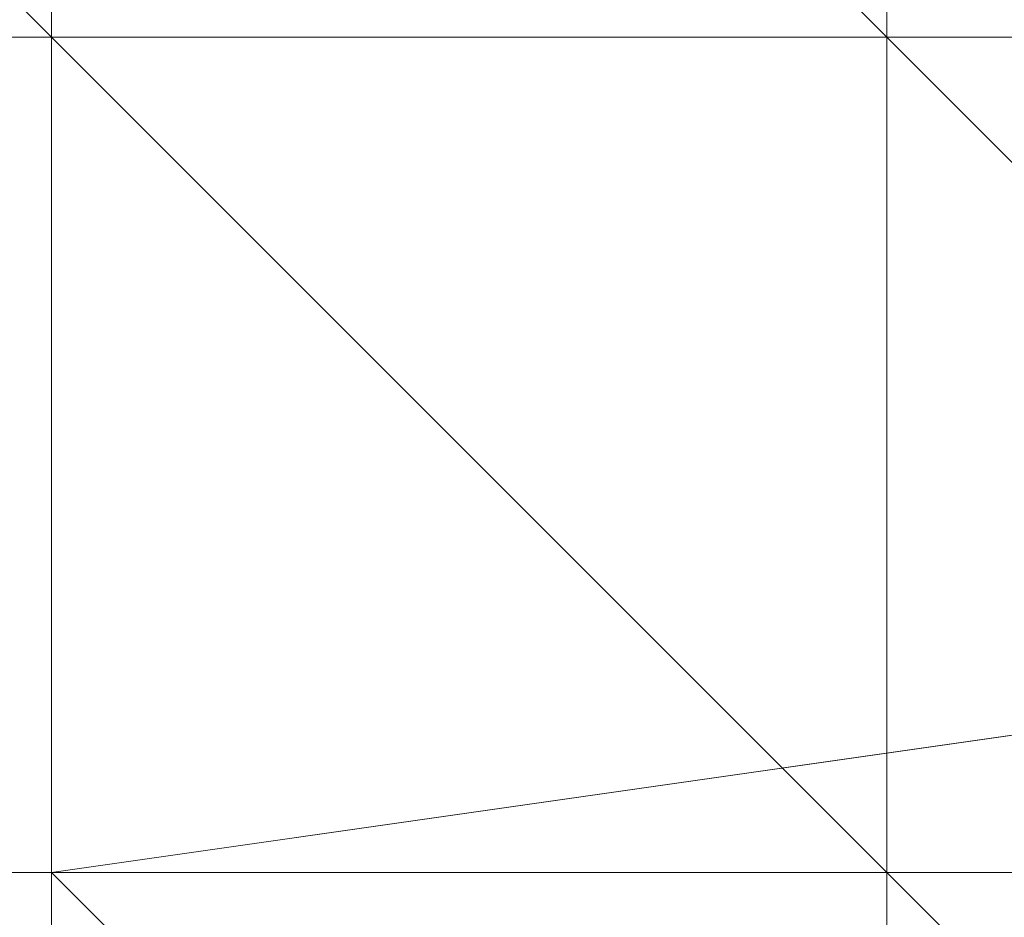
# Model space of a CAD drawing. Header units: inches. Extents: x -79624 to 52587, y -27526 to 10116.
# Tile 21 of 256: x 9780 to 9790, y -15418 to -15409. Entities that reach past the tile are written whole.
import ezdxf

# ---------------------------------------------------------------- set-up
doc = ezdxf.new("R2010")
doc.units = ezdxf.units.IN
doc.header["$MEASUREMENT"] = 0
doc.layers.add('- მექანიკური ნაწილი', color=7, linetype='Continuous', lineweight=18)
doc.layers.add('Dimensioning - General', color=7, linetype='Continuous')
doc.styles.add('GENERATED_STYLE_1', font='txt')
doc.dimstyles.new('GENERATED_STYLE__1', dxfattribs={"dimtxt": 100, "dimasz": 76, "dimexe": 0.18, "dimexo": 0.0625, "dimgap": 0, "dimtad": 0, "dimdec": 0, "dimlfac": 0.1, "dimzin": 0, "dimdsep": 46, "dimtxsty": 'GENERATED_STYLE_1', "dimblk": 'ARROWHEAD_5', "dimblk1": 'ARROWHEAD_5', "dimblk2": 'ARROWHEAD_5', "dimcen": 0.09, "dimse1": 1, "dimse2": 1, "dimclrd": 7, "dimclre": 7, "dimclrt": 7, "dimadec": 0, "dimazin": 0, "dimtfac": 1, "dimtdec": 4, "dimtmove": 0, "dimatfit": 3, "dimfxl": 1, "dimtolj": 1, "dimtzin": 0, "dimarcsym": 0})
doc.dimstyles.new('GENERATED_STYLE__2', dxfattribs={"dimtxt": 100, "dimasz": 76, "dimexe": 0.18, "dimexo": 0.0625, "dimgap": 0, "dimtad": 0, "dimtih": 1, "dimtoh": 1, "dimdec": 0, "dimlfac": 0.1, "dimzin": 0, "dimdsep": 46, "dimtxsty": 'GENERATED_STYLE_1', "dimblk": 'ARROWHEAD_5', "dimblk1": 'ARROWHEAD_5', "dimblk2": 'ARROWHEAD_5', "dimcen": 0.09, "dimse1": 1, "dimse2": 1, "dimclrd": 7, "dimclre": 7, "dimclrt": 7, "dimadec": 0, "dimazin": 0, "dimtfac": 1, "dimtdec": 4, "dimtmove": 0, "dimatfit": 3, "dimfxl": 1, "dimtolj": 1, "dimtzin": 0, "dimarcsym": 0})

# ---------------------------------------------------------------- blocks, each defined once
blk = doc.blocks.new('ARROWHEAD_5')
at = {"linetype": 'Continuous', "lineweight": 0}
blk.add_hatch(color=0, dxfattribs=at).paths.add_polyline_path([(-1, 0.2679), (0, 0), (-1, -0.2679)])
at = {"color": 0, "linetype": 'Continuous', "lineweight": 0}
blk.add_line((0, 0), (-1, 0), dxfattribs=at)
blk = doc.blocks.new('*D249')
at = {"layer": 'Defpoints', "color": 0, "linetype": 'Continuous', "transparency": 16777216}
for p in [(358.556, 209.203), (25258.556, 209.203), (1258.556, -26125.722)]:
    blk.add_point(p, dxfattribs=at)
at = {"layer": 'Dimensioning - General', "color": 7, "linetype": 'Continuous', "lineweight": -2, "transparency": 16777216}
for p, q in [((358.556, 133.203), (358.556, -12795.724)), ((358.556, -26049.722), (358.556, -13148.104))]:
    blk.add_line(p, q, dxfattribs=at)
at = {"layer": 'Dimensioning - General', "color": 7, "linetype": 'Continuous', "lineweight": -2, "transparency": 16777216, "xscale": 76.00000000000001, "yscale": 76.00000000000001, "zscale": 76.00000000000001}
for p, rotation in [((358.556, 209.203), 90), ((358.556, -26125.722), 270)]:
    blk.add_blockref('ARROWHEAD_5', p, dxfattribs=dict(at, rotation=rotation))
at = {"layer": 'Dimensioning - General', "color": 7, "linetype": 'Continuous', "lineweight": 13, "transparency": 16777216, "insert": (358.556, -12971.914), "char_height": 100, "attachment_point": 5, "rotation": 90, "style": 'GENERATED_STYLE_1'}
blk.add_mtext('\\A1;2633', dxfattribs=at)
blk = doc.blocks.new('*D264')
at = {"layer": 'Defpoints', "color": 0, "linetype": 'Continuous', "transparency": 16777216}
for p in [(7428.968, -14429.123), (51186.628, -26125.722), (51186.628, -26425.722)]:
    blk.add_point(p, dxfattribs=at)
at = {"layer": 'Dimensioning - General', "color": 7, "linetype": 'Continuous', "lineweight": -2, "transparency": 16777216}
for p, q in [((7504.968, -26425.722), (29120.843, -26425.722)), ((51110.628, -26425.722), (29468.462, -26425.722))]:
    blk.add_line(p, q, dxfattribs=at)
at = {"layer": 'Dimensioning - General', "color": 7, "linetype": 'Continuous', "lineweight": -2, "transparency": 16777216, "xscale": 76.00000000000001, "yscale": 76.00000000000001, "zscale": 76.00000000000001, "rotation": 180}
blk.add_blockref('ARROWHEAD_5', (7428.968, -26425.722), dxfattribs=at)
at = {"layer": 'Dimensioning - General', "color": 7, "linetype": 'Continuous', "lineweight": -2, "transparency": 16777216, "xscale": 76.00000000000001, "yscale": 76.00000000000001, "zscale": 76.00000000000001}
blk.add_blockref('ARROWHEAD_5', (51186.628, -26425.722), dxfattribs=at)
at = {"layer": 'Dimensioning - General', "color": 7, "linetype": 'Continuous', "lineweight": 13, "transparency": 16777216, "insert": (29294.653, -26425.722), "char_height": 100, "attachment_point": 5, "style": 'GENERATED_STYLE_1'}
blk.add_mtext('\\A1;4376', dxfattribs=at)
blk = doc.blocks.new('*D276')
at = {"layer": 'Defpoints', "color": 0, "linetype": 'Continuous', "transparency": 16777216}
for p in [(7428.968, -14429.123), (51786.628, -14429.123), (4328.728, -18360.584)]:
    blk.add_point(p, dxfattribs=at)
at = {"layer": 'Dimensioning - General', "color": 7, "linetype": 'Continuous', "lineweight": -2, "transparency": 16777216}
for p, q in [((51786.628, -14505.123), (51786.628, -16274.383)), ((51786.628, -18284.584), (51786.628, -16531.526))]:
    blk.add_line(p, q, dxfattribs=at)
at = {"layer": 'Dimensioning - General', "color": 7, "linetype": 'Continuous', "lineweight": -2, "transparency": 16777216, "xscale": 76.00000000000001, "yscale": 76.00000000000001, "zscale": 76.00000000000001}
for p, rotation in [((51786.628, -14429.123), 90), ((51786.628, -18360.584), 270)]:
    blk.add_blockref('ARROWHEAD_5', p, dxfattribs=dict(at, rotation=rotation))
at = {"layer": 'Dimensioning - General', "color": 7, "linetype": 'Continuous', "lineweight": 13, "transparency": 16777216, "insert": (51786.628, -16402.954), "char_height": 100, "attachment_point": 5, "rotation": 90, "style": 'GENERATED_STYLE_1'}
blk.add_mtext('\\A1;393', dxfattribs=at)

msp = doc.modelspace()

# ---------------------------------------------------------------- linework, layer by layer
at = {"layer": '- მექანიკური ნაწილი', "color": 7, "lineweight": 0}
for points in [[(9842.73853, -15408.92462), (9842.73853, -14977.78728), (9779.86434, -14968.80526), (9779.86434, -15417.90665)], [(9636.15189, -15408.92462), (9636.15189, -15399.94259), (9779.86434, -15399.94259), (9779.86434, -15408.92462)]]:
    msp.add_lwpolyline(points, close=True, dxfattribs=at)
for points in [[(9779.86434, -14968.80526), (9779.86434, -15417.90665)], [(9636.15189, -15274.1942), (9636.15189, -15319.10434), (9600.22378, -15319.10434), (9600.22378, -15355.03245), (9600.22378, -15381.97854), (9636.15189, -15381.97854), (9600.22378, -15381.97854), (9600.22378, -15399.94259), (9636.15189, -15399.94259), (9636.15189, -15381.97854), (9779.86434, -15381.97854), (9779.86434, -15399.94259), (9636.15189, -15399.94259), (9779.86434, -15399.94259), (9779.86434, -15408.92462), (9779.86434, -15417.90665), (9779.86434, -15408.92462), (9779.86434, -15399.94259), (9779.86434, -15408.92462), (9779.86434, -15417.90665), (9779.86434, -15408.92462), (9779.86434, -15399.94259), (9779.86434, -15408.92462), (10282.8579, -15408.92462)], [(9788.84636, -15274.1942), (9788.84636, -15310.12231), (9788.84636, -15346.05043), (9788.84636, -15408.92462), (9788.84636, -15346.05043), (9779.86434, -15346.05043), (9779.86434, -15408.92462), (9636.15189, -15408.92462)], [(9779.86434, -15274.1942), (9779.86434, -15310.12231), (9779.86434, -15346.05043), (9779.86434, -15408.92462), (9779.86434, -15417.90665), (10282.8579, -15417.90665)], [(9779.86434, -15453.83476), (9779.86434, -15435.8707), (9779.86434, -15417.90665), (9779.86434, -15381.97854), (9779.86434, -15355.03245), (9779.86434, -15381.97854), (9636.15189, -15381.97854)], [(9636.15189, -15355.03245), (9779.86434, -15355.03245), (9779.86434, -15381.97854), (9779.86434, -15399.94259), (9779.86434, -15408.92462), (9779.86434, -15399.94259), (9779.86434, -15381.97854), (9779.86434, -15355.03245), (10282.8579, -15355.03245)], [(9779.86434, -15355.03245), (9779.86434, -15381.97854), (9779.86434, -15408.92462), (9779.86434, -15435.8707), (9779.86434, -15453.83476), (9779.86434, -15435.8707), (9779.86434, -15408.92462), (9779.86434, -15381.97854), (9779.86434, -15355.03245), (9779.86434, -15381.97854), (9779.86434, -15417.90665), (9779.86434, -15435.8707), (9779.86434, -15453.83476)], [(9779.86434, -15453.83476), (9779.86434, -15435.8707), (9779.86434, -15417.90665), (9779.86434, -15381.97854), (9779.86434, -15355.03245), (9779.86434, -15381.97854), (9779.86434, -15417.90665), (9779.86434, -15435.8707), (9779.86434, -15453.83476)], [(9779.86434, -15381.97854), (9779.86434, -15417.90665), (9779.86434, -15381.97854)], [(9779.86434, -15417.90665), (9779.86434, -15381.97854), (9779.86434, -15417.90665)], [(10282.8579, -15408.92462), (9779.86434, -15408.92462), (9779.86434, -15417.90665), (9636.15189, -15417.90665), (9636.15189, -15408.92462), (9779.86434, -15408.92462), (9779.86434, -15399.94259), (10282.8579, -15399.94259)], [(10282.8579, -15417.90665), (9779.86434, -15417.90665), (9779.86434, -15408.92462), (9779.86434, -15399.94259), (10282.8579, -15399.94259)], [(10282.8579, -15408.92462), (9779.86434, -15408.92462), (9779.86434, -15417.90665), (9788.84636, -15417.90665), (9788.84636, -15408.92462), (9779.86434, -15408.92462), (9779.86434, -15417.90665), (9636.15189, -15417.90665), (9636.15189, -15408.92462), (9779.86434, -15408.92462), (9788.84636, -15408.92462), (9788.84636, -15417.90665)], [(10282.8579, -15408.92462), (9779.86434, -15408.92462), (9779.86434, -15417.90665), (9779.86434, -15408.92462), (9779.86434, -15417.90665)], [(9842.73853, -15408.92462), (9779.86434, -15417.90665), (9842.73853, -15408.92462)], [(9779.86434, -15417.90665), (9842.73853, -15408.92462)], [(9779.86434, -15417.90665), (9779.86434, -15417.90665)], [(9779.86434, -15417.90665), (9779.86434, -15435.8707), (9779.86434, -15417.90665)], [(9779.86434, -15435.8707), (9779.86434, -15417.90665), (9779.86434, -15435.8707)], [(9779.86434, -15417.90665), (9779.86434, -15417.90665)], [(9779.86434, -15426.88868), (9779.86434, -15417.90665)], [(9779.86434, -15417.90665), (9779.86434, -15417.90665)], [(9779.86434, -15417.90665), (9779.86434, -15426.88868)], [(9779.86434, -15426.88868), (9779.86434, -15417.90665)], [(9779.86434, -15417.90665), (9779.86434, -15417.90665)], [(9779.86434, -15417.90665), (9779.86434, -15426.88868)], [(9779.86434, -15426.88868), (9779.86434, -15417.90665)], [(9779.86434, -15417.90665), (9779.86434, -15417.90665)], [(9779.86434, -15417.90665), (9779.86434, -15426.88868)], [(9779.86434, -15426.88868), (9779.86434, -15417.90665)], [(9779.86434, -15417.90665), (9779.86434, -15417.90665)], [(9779.86434, -15417.90665), (9779.86434, -15426.88868)], [(9779.86434, -15426.88868), (9779.86434, -15417.90665)], [(9779.86434, -15417.90665), (9779.86434, -15417.90665)], [(9779.86434, -15417.90665), (9779.86434, -15426.88868)], [(9779.86434, -15426.88868), (9779.86434, -15417.90665)], [(9779.86434, -15417.90665), (9779.86434, -15417.90665)], [(9779.86434, -15417.90665), (9779.86434, -15426.88868)], [(9779.86434, -15426.88868), (9779.86434, -15417.90665)], [(9779.86434, -15417.90665), (9779.86434, -15417.90665)], [(9779.86434, -15417.90665), (9779.86434, -15426.88868)], [(9779.86434, -15426.88868), (9779.86434, -15417.90665)], [(9779.86434, -15417.90665), (9779.86434, -15417.90665)], [(9779.86434, -15417.90665), (9779.86434, -15426.88868)], [(9779.86434, -15417.90665), (9779.86434, -15417.90665)]]:
    msp.add_lwpolyline(points, dxfattribs=at)
at = {"layer": '- მექანიკური ნაწილი', "lineweight": 0}
for points in [[(9842.73853, -15408.92462), (9833.7565, -15417.90665), (9824.77448, -15426.88868), (9815.79245, -15426.88868), (9806.81042, -15426.88868), (9797.82839, -15426.88868), (9788.84636, -15417.90665), (9779.86434, -15408.92462), (9779.86434, -15399.94259), (9779.86434, -15390.96057), (9770.88231, -15390.96057), (9770.88231, -15381.97854)], [(9779.86434, -15399.94259), (9779.86434, -15408.92462), (9779.86434, -15399.94259)], [(9779.86434, -15408.92462), (9779.86434, -15399.94259), (9779.86434, -15408.92462)], [(9779.86434, -15408.92462), (9779.86434, -15399.94259), (9779.86434, -15408.92462)], [(9779.86434, -15408.92462), (9779.86434, -15399.94259), (9779.86434, -15408.92462)], [(9779.86434, -15408.92462), (9779.86434, -15399.94259), (9779.86434, -15408.92462)], [(9779.86434, -15399.94259), (9779.86434, -15408.92462), (9779.86434, -15399.94259)], [(9779.86434, -15408.92462), (9779.86434, -15399.94259), (9779.86434, -15408.92462)], [(9779.86434, -15408.92462), (9779.86434, -15399.94259), (9779.86434, -15408.92462)], [(9779.86434, -15408.92462), (9779.86434, -15399.94259), (9779.86434, -15408.92462)], [(9779.86434, -15408.92462), (9779.86434, -15399.94259), (9779.86434, -15408.92462)], [(9779.86434, -15399.94259), (9779.86434, -15408.92462), (9788.84636, -15408.92462)], [(9779.86434, -15399.94259), (9788.84636, -15408.92462)], [(9788.84636, -15408.92462), (9779.86434, -15399.94259), (9788.84636, -15408.92462)], [(9788.84636, -15408.92462), (9779.86434, -15399.94259), (9788.84636, -15408.92462)], [(9788.84636, -15408.92462), (9779.86434, -15399.94259), (9788.84636, -15408.92462)], [(9788.84636, -15408.92462), (9779.86434, -15399.94259), (9788.84636, -15408.92462)], [(9788.84636, -15408.92462), (9779.86434, -15399.94259)], [(9779.86434, -15399.94259), (9788.84636, -15408.92462)], [(9788.84636, -15408.92462), (9779.86434, -15399.94259), (9788.84636, -15408.92462)], [(9788.84636, -15408.92462), (9779.86434, -15399.94259), (9788.84636, -15408.92462)], [(9788.84636, -15408.92462), (9779.86434, -15399.94259), (9788.84636, -15408.92462)], [(9788.84636, -15408.92462), (9779.86434, -15399.94259), (9788.84636, -15408.92462)], [(9779.86434, -15408.92462), (9779.86434, -15399.94259), (9779.86434, -15408.92462)], [(9779.86434, -15408.92462), (9779.86434, -15399.94259), (9779.86434, -15408.92462)], [(9779.86434, -15399.94259), (9779.86434, -15408.92462), (9779.86434, -15399.94259)], [(9779.86434, -15408.92462), (9779.86434, -15399.94259), (9779.86434, -15408.92462)], [(9779.86434, -15408.92462), (9779.86434, -15399.94259), (9779.86434, -15408.92462)], [(9779.86434, -15408.92462), (9779.86434, -15399.94259), (9779.86434, -15408.92462)], [(9779.86434, -15408.92462), (9779.86434, -15399.94259), (9779.86434, -15408.92462)], [(9779.86434, -15399.94259), (9779.86434, -15408.92462), (9779.86434, -15399.94259)], [(9779.86434, -15408.92462), (9779.86434, -15399.94259), (9779.86434, -15408.92462)], [(9779.86434, -15408.92462), (9779.86434, -15399.94259), (9779.86434, -15408.92462)], [(9779.86434, -15408.92462), (9779.86434, -15399.94259), (9779.86434, -15408.92462)], [(9779.86434, -15408.92462), (9779.86434, -15399.94259), (9779.86434, -15408.92462)], [(9788.84636, -15408.92462), (9779.86434, -15399.94259), (9788.84636, -15408.92462)], [(9788.84636, -15408.92462), (9779.86434, -15399.94259), (9788.84636, -15408.92462)], [(9788.84636, -15408.92462), (9779.86434, -15399.94259), (9788.84636, -15408.92462)], [(9788.84636, -15408.92462), (9779.86434, -15399.94259), (9788.84636, -15408.92462)], [(9788.84636, -15408.92462), (9779.86434, -15399.94259)], [(9779.86434, -15399.94259), (9788.84636, -15408.92462)], [(9788.84636, -15408.92462), (9779.86434, -15399.94259), (9788.84636, -15408.92462)], [(9788.84636, -15408.92462), (9779.86434, -15399.94259), (9788.84636, -15408.92462)], [(9788.84636, -15408.92462), (9779.86434, -15399.94259), (9788.84636, -15408.92462)], [(9788.84636, -15408.92462), (9779.86434, -15399.94259), (9788.84636, -15408.92462)], [(9779.86434, -15408.92462), (9779.86434, -15399.94259), (9779.86434, -15408.92462)], [(9779.86434, -15408.92462), (9779.86434, -15399.94259), (9779.86434, -15408.92462)], [(9779.86434, -15399.94259), (9779.86434, -15408.92462), (9779.86434, -15399.94259)], [(9779.86434, -15408.92462), (9779.86434, -15399.94259), (9779.86434, -15408.92462)], [(9779.86434, -15408.92462), (9779.86434, -15399.94259), (9779.86434, -15408.92462)], [(9779.86434, -15408.92462), (9779.86434, -15399.94259), (9779.86434, -15408.92462)], [(9779.86434, -15408.92462), (9779.86434, -15399.94259), (9779.86434, -15408.92462)], [(9779.86434, -15399.94259), (9779.86434, -15408.92462), (9779.86434, -15399.94259)], [(9779.86434, -15399.94259), (9779.86434, -15408.92462)], [(9779.86434, -15399.94259), (9779.86434, -15408.92462)], [(9779.86434, -15408.92462), (9779.86434, -15399.94259), (9779.86434, -15408.92462)], [(9779.86434, -15408.92462), (9779.86434, -15399.94259), (9779.86434, -15408.92462)], [(9779.86434, -15408.92462), (9779.86434, -15399.94259), (9779.86434, -15408.92462)], [(9779.86434, -15408.92462), (9779.86434, -15399.94259), (9779.86434, -15408.92462)], [(9779.86434, -15399.94259), (9779.86434, -15408.92462), (9788.84636, -15408.92462)], [(9779.86434, -15399.94259), (9788.84636, -15408.92462)], [(9788.84636, -15408.92462), (9779.86434, -15399.94259), (9788.84636, -15408.92462)], [(9788.84636, -15408.92462), (9779.86434, -15399.94259), (9788.84636, -15408.92462)], [(9788.84636, -15408.92462), (9779.86434, -15399.94259), (9788.84636, -15408.92462)], [(9788.84636, -15408.92462), (9779.86434, -15399.94259), (9788.84636, -15408.92462)], [(9788.84636, -15408.92462), (9779.86434, -15399.94259)], [(9779.86434, -15399.94259), (9788.84636, -15408.92462)], [(9788.84636, -15408.92462), (9779.86434, -15399.94259), (9788.84636, -15408.92462)], [(9788.84636, -15408.92462), (9779.86434, -15399.94259), (9788.84636, -15408.92462)], [(9788.84636, -15408.92462), (9779.86434, -15399.94259), (9788.84636, -15408.92462)], [(9788.84636, -15408.92462), (9779.86434, -15399.94259), (9788.84636, -15408.92462)], [(9779.86434, -15408.92462), (9779.86434, -15399.94259), (9779.86434, -15408.92462)], [(9779.86434, -15408.92462), (9779.86434, -15399.94259), (9779.86434, -15408.92462)], [(9779.86434, -15399.94259), (9779.86434, -15408.92462), (9779.86434, -15399.94259)], [(9779.86434, -15399.94259), (9779.86434, -15408.92462), (9779.86434, -15399.94259)], [(9779.86434, -15399.94259), (9779.86434, -15408.92462)], [(9788.84636, -15399.94259), (9788.84636, -15408.92462)], [(9788.84636, -15408.92462), (9788.84636, -15399.94259), (9788.84636, -15408.92462)], [(9788.84636, -15408.92462), (9788.84636, -15399.94259), (9788.84636, -15408.92462)], [(9788.84636, -15408.92462), (9788.84636, -15399.94259), (9788.84636, -15408.92462)], [(9788.84636, -15408.92462), (9788.84636, -15399.94259), (9788.84636, -15408.92462)], [(9788.84636, -15408.92462), (9788.84636, -15399.94259), (9788.84636, -15408.92462)], [(9788.84636, -15408.92462), (9788.84636, -15399.94259), (9788.84636, -15408.92462)], [(9788.84636, -15408.92462), (9788.84636, -15399.94259), (9788.84636, -15408.92462)], [(9788.84636, -15408.92462), (9788.84636, -15399.94259), (9788.84636, -15408.92462)], [(9788.84636, -15408.92462), (9788.84636, -15399.94259), (9788.84636, -15408.92462)], [(9788.84636, -15408.92462), (9788.84636, -15399.94259)], [(9788.84636, -15399.94259), (9788.84636, -15408.92462)], [(9788.84636, -15408.92462), (9788.84636, -15399.94259), (9788.84636, -15408.92462)], [(9788.84636, -15408.92462), (9788.84636, -15399.94259), (9788.84636, -15408.92462)], [(9788.84636, -15408.92462), (9788.84636, -15399.94259), (9788.84636, -15408.92462)], [(9788.84636, -15408.92462), (9788.84636, -15399.94259), (9788.84636, -15408.92462)], [(9788.84636, -15408.92462), (9788.84636, -15399.94259), (9788.84636, -15408.92462)], [(9788.84636, -15408.92462), (9788.84636, -15399.94259), (9788.84636, -15408.92462)], [(9788.84636, -15408.92462), (9788.84636, -15399.94259), (9788.84636, -15408.92462)], [(9788.84636, -15408.92462), (9788.84636, -15399.94259), (9788.84636, -15408.92462)], [(9788.84636, -15408.92462), (9788.84636, -15399.94259), (9788.84636, -15408.92462)], [(9788.84636, -15408.92462), (9788.84636, -15399.94259)], [(9788.84636, -15399.94259), (9788.84636, -15408.92462)], [(9788.84636, -15408.92462), (9788.84636, -15399.94259), (9788.84636, -15408.92462)], [(9788.84636, -15408.92462), (9788.84636, -15399.94259), (9788.84636, -15408.92462)], [(9788.84636, -15408.92462), (9788.84636, -15399.94259), (9788.84636, -15408.92462)], [(9788.84636, -15408.92462), (9788.84636, -15399.94259), (9788.84636, -15408.92462)], [(9788.84636, -15408.92462), (9788.84636, -15399.94259), (9788.84636, -15408.92462)], [(9788.84636, -15408.92462), (9788.84636, -15399.94259), (9788.84636, -15408.92462)], [(9788.84636, -15408.92462), (9788.84636, -15399.94259), (9788.84636, -15408.92462)], [(9788.84636, -15408.92462), (9788.84636, -15399.94259), (9788.84636, -15408.92462)], [(9788.84636, -15408.92462), (9788.84636, -15399.94259), (9788.84636, -15408.92462)], [(9788.84636, -15408.92462), (9788.84636, -15399.94259)], [(9779.86434, -15408.92462), (9779.86434, -15408.92462)], [(9779.86434, -15408.92462), (9779.86434, -15408.92462)], [(9779.86434, -15408.92462), (9779.86434, -15408.92462)], [(9779.86434, -15408.92462), (9788.84636, -15417.90665), (9779.86434, -15408.92462)], [(9779.86434, -15408.92462), (9779.86434, -15408.92462)], [(9779.86434, -15408.92462), (9779.86434, -15408.92462)], [(9779.86434, -15408.92462), (9779.86434, -15408.92462)], [(9788.84636, -15417.90665), (9779.86434, -15408.92462), (9788.84636, -15417.90665)], [(9779.86434, -15408.92462), (9779.86434, -15408.92462)], [(9788.84636, -15417.90665), (9779.86434, -15408.92462), (9788.84636, -15417.90665)], [(9779.86434, -15408.92462), (9779.86434, -15408.92462)], [(9788.84636, -15417.90665), (9779.86434, -15408.92462), (9788.84636, -15417.90665)], [(9779.86434, -15408.92462), (9779.86434, -15408.92462)], [(9788.84636, -15417.90665), (9779.86434, -15408.92462), (9788.84636, -15417.90665)], [(9779.86434, -15408.92462), (9788.84636, -15408.92462)], [(9788.84636, -15417.90665), (9779.86434, -15408.92462)], [(9788.84636, -15408.92462), (9779.86434, -15408.92462)], [(9779.86434, -15408.92462), (9788.84636, -15417.90665)], [(9779.86434, -15408.92462), (9779.86434, -15408.92462)], [(9788.84636, -15417.90665), (9779.86434, -15408.92462), (9788.84636, -15417.90665)], [(9779.86434, -15408.92462), (9779.86434, -15408.92462)], [(9788.84636, -15417.90665), (9779.86434, -15408.92462), (9788.84636, -15417.90665)], [(9779.86434, -15408.92462), (9779.86434, -15408.92462)], [(9788.84636, -15417.90665), (9779.86434, -15408.92462), (9788.84636, -15417.90665)], [(9779.86434, -15408.92462), (9779.86434, -15408.92462)], [(9788.84636, -15417.90665), (9779.86434, -15408.92462), (9788.84636, -15417.90665)], [(9779.86434, -15408.92462), (9779.86434, -15408.92462)], [(9788.84636, -15417.90665), (9779.86434, -15408.92462), (9788.84636, -15417.90665)], [(9779.86434, -15408.92462), (9779.86434, -15408.92462)], [(9788.84636, -15417.90665), (9779.86434, -15408.92462), (9788.84636, -15417.90665)], [(9779.86434, -15408.92462), (9779.86434, -15408.92462)], [(9788.84636, -15417.90665), (9779.86434, -15408.92462), (9788.84636, -15417.90665)], [(9779.86434, -15408.92462), (9779.86434, -15408.92462)], [(9779.86434, -15408.92462), (9779.86434, -15408.92462)], [(9779.86434, -15408.92462), (9779.86434, -15408.92462)], [(9788.84636, -15417.90665), (9779.86434, -15408.92462), (9788.84636, -15417.90665)], [(9779.86434, -15408.92462), (9779.86434, -15408.92462)], [(9788.84636, -15417.90665), (9779.86434, -15408.92462), (9788.84636, -15417.90665)], [(9779.86434, -15408.92462), (9779.86434, -15408.92462)], [(9788.84636, -15417.90665), (9779.86434, -15408.92462), (9788.84636, -15417.90665)], [(9779.86434, -15408.92462), (9779.86434, -15408.92462)], [(9788.84636, -15417.90665), (9779.86434, -15408.92462), (9788.84636, -15417.90665)], [(9779.86434, -15408.92462), (9788.84636, -15408.92462)], [(9788.84636, -15417.90665), (9779.86434, -15408.92462)], [(9788.84636, -15408.92462), (9779.86434, -15408.92462)], [(9779.86434, -15408.92462), (9788.84636, -15417.90665)], [(9779.86434, -15408.92462), (9779.86434, -15408.92462)], [(9788.84636, -15417.90665), (9779.86434, -15408.92462), (9788.84636, -15417.90665)], [(9779.86434, -15408.92462), (9779.86434, -15408.92462)], [(9788.84636, -15417.90665), (9779.86434, -15408.92462), (9788.84636, -15417.90665)], [(9779.86434, -15408.92462), (9779.86434, -15408.92462)], [(9788.84636, -15417.90665), (9779.86434, -15408.92462), (9788.84636, -15417.90665)], [(9779.86434, -15408.92462), (9779.86434, -15408.92462)], [(9788.84636, -15417.90665), (9779.86434, -15408.92462), (9788.84636, -15417.90665)], [(9779.86434, -15408.92462), (9779.86434, -15408.92462)], [(9788.84636, -15417.90665), (9779.86434, -15408.92462), (9788.84636, -15417.90665)], [(9779.86434, -15408.92462), (9779.86434, -15408.92462)], [(9788.84636, -15417.90665), (9779.86434, -15408.92462), (9788.84636, -15417.90665)], [(9779.86434, -15408.92462), (9779.86434, -15408.92462)], [(9788.84636, -15417.90665), (9779.86434, -15408.92462), (9788.84636, -15417.90665)], [(9779.86434, -15408.92462), (9779.86434, -15408.92462)], [(9779.86434, -15408.92462), (9779.86434, -15408.92462)], [(9779.86434, -15408.92462), (9779.86434, -15408.92462)], [(9788.84636, -15417.90665), (9779.86434, -15408.92462), (9788.84636, -15417.90665)], [(9779.86434, -15408.92462), (9779.86434, -15408.92462)], [(9788.84636, -15417.90665), (9779.86434, -15408.92462), (9788.84636, -15417.90665)], [(9779.86434, -15408.92462), (9779.86434, -15408.92462)], [(9788.84636, -15417.90665), (9779.86434, -15408.92462), (9788.84636, -15417.90665)], [(9779.86434, -15408.92462), (9779.86434, -15408.92462)], [(9788.84636, -15417.90665), (9779.86434, -15408.92462), (9788.84636, -15417.90665)], [(9788.84636, -15417.90665), (9779.86434, -15408.92462)], [(9788.84636, -15408.92462), (9779.86434, -15408.92462)], [(9779.86434, -15408.92462), (9788.84636, -15417.90665)], [(9779.86434, -15408.92462), (9779.86434, -15408.92462)], [(9788.84636, -15417.90665), (9779.86434, -15408.92462), (9788.84636, -15417.90665)], [(9779.86434, -15408.92462), (9779.86434, -15408.92462)], [(9788.84636, -15417.90665), (9779.86434, -15408.92462), (9788.84636, -15417.90665)], [(9779.86434, -15408.92462), (9779.86434, -15408.92462)], [(9788.84636, -15417.90665), (9779.86434, -15408.92462), (9788.84636, -15417.90665)], [(9779.86434, -15408.92462), (9779.86434, -15408.92462)], [(9788.84636, -15417.90665), (9779.86434, -15408.92462), (9788.84636, -15417.90665)], [(9779.86434, -15408.92462), (9779.86434, -15408.92462)], [(9788.84636, -15417.90665), (9779.86434, -15408.92462), (9788.84636, -15417.90665)], [(9779.86434, -15408.92462), (9779.86434, -15408.92462)], [(9788.84636, -15417.90665), (9779.86434, -15408.92462), (9788.84636, -15417.90665)], [(9779.86434, -15408.92462), (9779.86434, -15408.92462)], [(9788.84636, -15417.90665), (9779.86434, -15408.92462), (9788.84636, -15417.90665)], [(9779.86434, -15408.92462), (9779.86434, -15408.92462)], [(9779.86434, -15408.92462), (9788.84636, -15417.90665), (9779.86434, -15408.92462)], [(9779.86434, -15408.92462), (9779.86434, -15408.92462)], [(9779.86434, -15408.92462), (9779.86434, -15408.92462)], [(9788.84636, -15408.92462), (9788.84636, -15417.90665)], [(9788.84636, -15408.92462), (9788.84636, -15408.92462)], [(9788.84636, -15417.90665), (9788.84636, -15408.92462), (9788.84636, -15417.90665)], [(9788.84636, -15408.92462), (9788.84636, -15408.92462)], [(9788.84636, -15417.90665), (9788.84636, -15408.92462), (9788.84636, -15417.90665)], [(9788.84636, -15408.92462), (9788.84636, -15408.92462)], [(9788.84636, -15417.90665), (9788.84636, -15408.92462), (9788.84636, -15417.90665)], [(9788.84636, -15408.92462), (9788.84636, -15417.90665), (9788.84636, -15408.92462)], [(9788.84636, -15408.92462), (9788.84636, -15408.92462)], [(9788.84636, -15408.92462), (9788.84636, -15417.90665)], [(9788.84636, -15408.92462), (9788.84636, -15417.90665)], [(9788.84636, -15417.90665), (9788.84636, -15408.92462)], [(9788.84636, -15417.90665), (9788.84636, -15408.92462)], [(9788.84636, -15408.92462), (9797.82839, -15417.90665)], [(9788.84636, -15408.92462), (9788.84636, -15408.92462)], [(9797.82839, -15417.90665), (9788.84636, -15408.92462), (9797.82839, -15417.90665)], [(9788.84636, -15408.92462), (9788.84636, -15408.92462)], [(9797.82839, -15417.90665), (9788.84636, -15408.92462), (9797.82839, -15417.90665)], [(9788.84636, -15408.92462), (9788.84636, -15408.92462)], [(9797.82839, -15417.90665), (9788.84636, -15408.92462), (9797.82839, -15417.90665)], [(9788.84636, -15408.92462), (9788.84636, -15408.92462)], [(9797.82839, -15417.90665), (9788.84636, -15408.92462), (9797.82839, -15417.90665)], [(9788.84636, -15408.92462), (9788.84636, -15408.92462)], [(9797.82839, -15417.90665), (9788.84636, -15408.92462), (9797.82839, -15417.90665)], [(9788.84636, -15408.92462), (9788.84636, -15408.92462)], [(9797.82839, -15417.90665), (9788.84636, -15408.92462), (9797.82839, -15417.90665)], [(9788.84636, -15408.92462), (9788.84636, -15408.92462)], [(9797.82839, -15417.90665), (9788.84636, -15408.92462), (9797.82839, -15417.90665)], [(9788.84636, -15408.92462), (9788.84636, -15408.92462)], [(9797.82839, -15417.90665), (9788.84636, -15408.92462), (9797.82839, -15417.90665)], [(9788.84636, -15408.92462), (9788.84636, -15408.92462)], [(9797.82839, -15417.90665), (9788.84636, -15408.92462), (9797.82839, -15417.90665)], [(9788.84636, -15408.92462), (9788.84636, -15408.92462)], [(9797.82839, -15417.90665), (9788.84636, -15408.92462), (9797.82839, -15417.90665)], [(9788.84636, -15408.92462), (9788.84636, -15408.92462)], [(9797.82839, -15417.90665), (9788.84636, -15408.92462), (9797.82839, -15417.90665)], [(9788.84636, -15408.92462), (9788.84636, -15408.92462)], [(9797.82839, -15417.90665), (9788.84636, -15408.92462), (9797.82839, -15417.90665)], [(9788.84636, -15408.92462), (9788.84636, -15408.92462)], [(9797.82839, -15417.90665), (9788.84636, -15408.92462), (9797.82839, -15417.90665)], [(9788.84636, -15408.92462), (9788.84636, -15408.92462)], [(9788.84636, -15408.92462), (9788.84636, -15417.90665), (9788.84636, -15408.92462)], [(9788.84636, -15408.92462), (9788.84636, -15417.90665)], [(9788.84636, -15408.92462), (9788.84636, -15408.92462)], [(9788.84636, -15417.90665), (9788.84636, -15408.92462), (9788.84636, -15417.90665)], [(9788.84636, -15408.92462), (9788.84636, -15408.92462)], [(9788.84636, -15417.90665), (9788.84636, -15408.92462), (9788.84636, -15417.90665)], [(9788.84636, -15408.92462), (9788.84636, -15408.92462)], [(9788.84636, -15417.90665), (9788.84636, -15408.92462), (9788.84636, -15417.90665)], [(9788.84636, -15408.92462), (9788.84636, -15417.90665), (9788.84636, -15408.92462)], [(9788.84636, -15408.92462), (9788.84636, -15408.92462)], [(9788.84636, -15408.92462), (9788.84636, -15417.90665)], [(9788.84636, -15408.92462), (9788.84636, -15417.90665)], [(9788.84636, -15417.90665), (9788.84636, -15408.92462)], [(9788.84636, -15417.90665), (9788.84636, -15408.92462)], [(9788.84636, -15408.92462), (9797.82839, -15417.90665)], [(9788.84636, -15408.92462), (9788.84636, -15408.92462)], [(9797.82839, -15417.90665), (9788.84636, -15408.92462), (9797.82839, -15417.90665)], [(9788.84636, -15408.92462), (9788.84636, -15408.92462)], [(9797.82839, -15417.90665), (9788.84636, -15408.92462), (9797.82839, -15417.90665)], [(9788.84636, -15408.92462), (9788.84636, -15408.92462)], [(9797.82839, -15417.90665), (9788.84636, -15408.92462), (9797.82839, -15417.90665)], [(9788.84636, -15408.92462), (9788.84636, -15408.92462)], [(9797.82839, -15417.90665), (9788.84636, -15408.92462), (9797.82839, -15417.90665)], [(9788.84636, -15408.92462), (9788.84636, -15408.92462)], [(9797.82839, -15417.90665), (9788.84636, -15408.92462), (9797.82839, -15417.90665)], [(9788.84636, -15408.92462), (9788.84636, -15408.92462)], [(9797.82839, -15417.90665), (9788.84636, -15408.92462), (9797.82839, -15417.90665)], [(9788.84636, -15408.92462), (9788.84636, -15408.92462)], [(9797.82839, -15417.90665), (9788.84636, -15408.92462), (9797.82839, -15417.90665)], [(9788.84636, -15408.92462), (9788.84636, -15408.92462)], [(9797.82839, -15417.90665), (9788.84636, -15408.92462), (9797.82839, -15417.90665)], [(9788.84636, -15408.92462), (9788.84636, -15408.92462)], [(9797.82839, -15417.90665), (9788.84636, -15408.92462), (9797.82839, -15417.90665)], [(9788.84636, -15408.92462), (9788.84636, -15408.92462)], [(9797.82839, -15417.90665), (9788.84636, -15408.92462), (9797.82839, -15417.90665)], [(9788.84636, -15408.92462), (9788.84636, -15408.92462)], [(9797.82839, -15417.90665), (9788.84636, -15408.92462), (9797.82839, -15417.90665)], [(9788.84636, -15408.92462), (9788.84636, -15408.92462)], [(9797.82839, -15417.90665), (9788.84636, -15408.92462), (9797.82839, -15417.90665)], [(9788.84636, -15408.92462), (9788.84636, -15408.92462)], [(9797.82839, -15417.90665), (9788.84636, -15408.92462), (9797.82839, -15417.90665)], [(9788.84636, -15408.92462), (9788.84636, -15408.92462)], [(9788.84636, -15408.92462), (9788.84636, -15417.90665), (9788.84636, -15408.92462)], [(9788.84636, -15408.92462), (9788.84636, -15417.90665)], [(9788.84636, -15408.92462), (9788.84636, -15408.92462)], [(9788.84636, -15417.90665), (9788.84636, -15408.92462), (9788.84636, -15417.90665)], [(9788.84636, -15408.92462), (9788.84636, -15408.92462)], [(9788.84636, -15417.90665), (9788.84636, -15408.92462), (9788.84636, -15417.90665)], [(9788.84636, -15408.92462), (9788.84636, -15408.92462)], [(9788.84636, -15417.90665), (9788.84636, -15408.92462), (9788.84636, -15417.90665)], [(9788.84636, -15408.92462), (9788.84636, -15417.90665), (9788.84636, -15408.92462)], [(9788.84636, -15408.92462), (9788.84636, -15408.92462)], [(9788.84636, -15408.92462), (9788.84636, -15417.90665)], [(9788.84636, -15408.92462), (9788.84636, -15417.90665)], [(9788.84636, -15417.90665), (9788.84636, -15408.92462)], [(9788.84636, -15417.90665), (9788.84636, -15408.92462)], [(9788.84636, -15408.92462), (9788.84636, -15408.92462)], [(9797.82839, -15417.90665), (9788.84636, -15408.92462), (9797.82839, -15417.90665)], [(9788.84636, -15408.92462), (9788.84636, -15408.92462)], [(9797.82839, -15417.90665), (9788.84636, -15408.92462), (9797.82839, -15417.90665)], [(9788.84636, -15408.92462), (9788.84636, -15408.92462)], [(9797.82839, -15417.90665), (9788.84636, -15408.92462), (9797.82839, -15417.90665)], [(9788.84636, -15408.92462), (9788.84636, -15408.92462)], [(9797.82839, -15417.90665), (9788.84636, -15408.92462), (9797.82839, -15417.90665)], [(9788.84636, -15408.92462), (9788.84636, -15408.92462)], [(9797.82839, -15417.90665), (9788.84636, -15408.92462), (9797.82839, -15417.90665)], [(9788.84636, -15408.92462), (9788.84636, -15408.92462)], [(9797.82839, -15417.90665), (9788.84636, -15408.92462), (9797.82839, -15417.90665)], [(9788.84636, -15408.92462), (9788.84636, -15408.92462)], [(9797.82839, -15417.90665), (9788.84636, -15408.92462), (9797.82839, -15417.90665)], [(9788.84636, -15408.92462), (9788.84636, -15408.92462)], [(9797.82839, -15417.90665), (9788.84636, -15408.92462), (9797.82839, -15417.90665)], [(9788.84636, -15408.92462), (9788.84636, -15408.92462)], [(9797.82839, -15417.90665), (9788.84636, -15408.92462), (9797.82839, -15417.90665)], [(9788.84636, -15408.92462), (9788.84636, -15408.92462)], [(9797.82839, -15417.90665), (9788.84636, -15408.92462), (9797.82839, -15417.90665)], [(9788.84636, -15408.92462), (9788.84636, -15408.92462)], [(9797.82839, -15417.90665), (9788.84636, -15408.92462), (9797.82839, -15417.90665)], [(9788.84636, -15408.92462), (9788.84636, -15408.92462)], [(9797.82839, -15417.90665), (9788.84636, -15408.92462), (9797.82839, -15417.90665)], [(9788.84636, -15408.92462), (9788.84636, -15408.92462)], [(9797.82839, -15417.90665), (9788.84636, -15408.92462), (9797.82839, -15417.90665)], [(9788.84636, -15408.92462), (9788.84636, -15408.92462)], [(9788.84636, -15408.92462), (9788.84636, -15417.90665), (9788.84636, -15408.92462)], [(9788.84636, -15417.90665), (9788.84636, -15417.90665)], [(9788.84636, -15417.90665), (9797.82839, -15426.88868), (9788.84636, -15417.90665)], [(9788.84636, -15417.90665), (9788.84636, -15417.90665)], [(9788.84636, -15417.90665), (9788.84636, -15417.90665)], [(9797.82839, -15417.90665), (9788.84636, -15417.90665), (9797.82839, -15417.90665)], [(9788.84636, -15417.90665), (9788.84636, -15417.90665)], [(9797.82839, -15417.90665), (9788.84636, -15417.90665), (9797.82839, -15417.90665)], [(9788.84636, -15417.90665), (9788.84636, -15417.90665)], [(9797.82839, -15417.90665), (9788.84636, -15417.90665), (9797.82839, -15417.90665)], [(9797.82839, -15417.90665), (9788.84636, -15417.90665)], [(9788.84636, -15417.90665), (9788.84636, -15417.90665)], [(9797.82839, -15426.88868), (9788.84636, -15417.90665), (9797.82839, -15426.88868)], [(9788.84636, -15417.90665), (9788.84636, -15417.90665)], [(9797.82839, -15426.88868), (9788.84636, -15417.90665), (9797.82839, -15426.88868)], [(9788.84636, -15417.90665), (9788.84636, -15417.90665)], [(9797.82839, -15426.88868), (9788.84636, -15417.90665), (9797.82839, -15426.88868)], [(9788.84636, -15417.90665), (9788.84636, -15417.90665)], [(9797.82839, -15426.88868), (9788.84636, -15417.90665), (9797.82839, -15426.88868)], [(9788.84636, -15417.90665), (9797.82839, -15417.90665)], [(9797.82839, -15426.88868), (9788.84636, -15417.90665)], [(9788.84636, -15417.90665), (9797.82839, -15417.90665), (9788.84636, -15417.90665)], [(9788.84636, -15417.90665), (9788.84636, -15417.90665)], [(9797.82839, -15417.90665), (9788.84636, -15417.90665), (9797.82839, -15417.90665)], [(9788.84636, -15417.90665), (9788.84636, -15417.90665)], [(9797.82839, -15417.90665), (9788.84636, -15417.90665), (9797.82839, -15417.90665)], [(9788.84636, -15417.90665), (9788.84636, -15417.90665)], [(9797.82839, -15417.90665), (9788.84636, -15417.90665), (9797.82839, -15417.90665)], [(9788.84636, -15417.90665), (9788.84636, -15417.90665)], [(9788.84636, -15417.90665), (9788.84636, -15417.90665)], [(9797.82839, -15426.88868), (9788.84636, -15417.90665), (9797.82839, -15426.88868)], [(9788.84636, -15417.90665), (9788.84636, -15417.90665)], [(9797.82839, -15426.88868), (9788.84636, -15417.90665), (9797.82839, -15426.88868)], [(9788.84636, -15417.90665), (9788.84636, -15417.90665)], [(9797.82839, -15426.88868), (9788.84636, -15417.90665), (9797.82839, -15426.88868)], [(9788.84636, -15417.90665), (9788.84636, -15417.90665)], [(9797.82839, -15426.88868), (9788.84636, -15417.90665), (9797.82839, -15426.88868)], [(9788.84636, -15417.90665), (9788.84636, -15417.90665)], [(9797.82839, -15426.88868), (9788.84636, -15417.90665), (9797.82839, -15426.88868)], [(9788.84636, -15417.90665), (9788.84636, -15417.90665)], [(9788.84636, -15417.90665), (9797.82839, -15417.90665)], [(9788.84636, -15417.90665), (9797.82839, -15417.90665)], [(9788.84636, -15417.90665), (9788.84636, -15417.90665)], [(9797.82839, -15417.90665), (9788.84636, -15417.90665), (9797.82839, -15417.90665)], [(9788.84636, -15417.90665), (9788.84636, -15417.90665)], [(9797.82839, -15417.90665), (9788.84636, -15417.90665), (9797.82839, -15417.90665)], [(9788.84636, -15417.90665), (9788.84636, -15417.90665)], [(9797.82839, -15417.90665), (9788.84636, -15417.90665), (9797.82839, -15417.90665)], [(9788.84636, -15417.90665), (9788.84636, -15417.90665)], [(9797.82839, -15426.88868), (9788.84636, -15417.90665), (9797.82839, -15426.88868)], [(9788.84636, -15417.90665), (9788.84636, -15417.90665)], [(9797.82839, -15426.88868), (9788.84636, -15417.90665), (9797.82839, -15426.88868)], [(9788.84636, -15417.90665), (9788.84636, -15417.90665)], [(9797.82839, -15426.88868), (9788.84636, -15417.90665), (9797.82839, -15426.88868)], [(9788.84636, -15417.90665), (9788.84636, -15417.90665)], [(9797.82839, -15426.88868), (9788.84636, -15417.90665), (9797.82839, -15426.88868)], [(9788.84636, -15417.90665), (9797.82839, -15417.90665)], [(9797.82839, -15426.88868), (9788.84636, -15417.90665)], [(9788.84636, -15417.90665), (9797.82839, -15417.90665), (9788.84636, -15417.90665)], [(9788.84636, -15417.90665), (9788.84636, -15417.90665)], [(9797.82839, -15417.90665), (9788.84636, -15417.90665), (9797.82839, -15417.90665)], [(9788.84636, -15417.90665), (9788.84636, -15417.90665)], [(9797.82839, -15417.90665), (9788.84636, -15417.90665), (9797.82839, -15417.90665)], [(9788.84636, -15417.90665), (9788.84636, -15417.90665)], [(9797.82839, -15417.90665), (9788.84636, -15417.90665), (9797.82839, -15417.90665)], [(9788.84636, -15417.90665), (9788.84636, -15417.90665)], [(9788.84636, -15417.90665), (9788.84636, -15417.90665)], [(9797.82839, -15426.88868), (9788.84636, -15417.90665), (9797.82839, -15426.88868)], [(9788.84636, -15417.90665), (9788.84636, -15417.90665)], [(9797.82839, -15426.88868), (9788.84636, -15417.90665), (9797.82839, -15426.88868)], [(9788.84636, -15417.90665), (9788.84636, -15417.90665)], [(9797.82839, -15426.88868), (9788.84636, -15417.90665), (9797.82839, -15426.88868)], [(9788.84636, -15417.90665), (9788.84636, -15417.90665)], [(9797.82839, -15426.88868), (9788.84636, -15417.90665), (9797.82839, -15426.88868)], [(9788.84636, -15417.90665), (9788.84636, -15417.90665)], [(9797.82839, -15426.88868), (9788.84636, -15417.90665), (9797.82839, -15426.88868)], [(9788.84636, -15417.90665), (9788.84636, -15417.90665)], [(9788.84636, -15417.90665), (9797.82839, -15417.90665)], [(9788.84636, -15417.90665), (9797.82839, -15417.90665)], [(9788.84636, -15417.90665), (9788.84636, -15417.90665)], [(9797.82839, -15417.90665), (9788.84636, -15417.90665), (9797.82839, -15417.90665)], [(9788.84636, -15417.90665), (9788.84636, -15417.90665)], [(9797.82839, -15417.90665), (9788.84636, -15417.90665), (9797.82839, -15417.90665)], [(9788.84636, -15417.90665), (9788.84636, -15417.90665)], [(9797.82839, -15417.90665), (9788.84636, -15417.90665), (9797.82839, -15417.90665)], [(9788.84636, -15417.90665), (9788.84636, -15417.90665)], [(9797.82839, -15426.88868), (9788.84636, -15417.90665), (9797.82839, -15426.88868)], [(9788.84636, -15417.90665), (9788.84636, -15417.90665)], [(9797.82839, -15426.88868), (9788.84636, -15417.90665), (9797.82839, -15426.88868)], [(9788.84636, -15417.90665), (9788.84636, -15417.90665)], [(9797.82839, -15426.88868), (9788.84636, -15417.90665), (9797.82839, -15426.88868)], [(9788.84636, -15417.90665), (9788.84636, -15417.90665)], [(9797.82839, -15426.88868), (9788.84636, -15417.90665), (9797.82839, -15426.88868)], [(9788.84636, -15417.90665), (9797.82839, -15417.90665), (9788.84636, -15417.90665)], [(9788.84636, -15417.90665), (9788.84636, -15417.90665)], [(9797.82839, -15417.90665), (9788.84636, -15417.90665), (9797.82839, -15417.90665)], [(9788.84636, -15417.90665), (9788.84636, -15417.90665)], [(9797.82839, -15417.90665), (9788.84636, -15417.90665), (9797.82839, -15417.90665)], [(9788.84636, -15417.90665), (9788.84636, -15417.90665)], [(9797.82839, -15417.90665), (9788.84636, -15417.90665), (9797.82839, -15417.90665)], [(9788.84636, -15417.90665), (9788.84636, -15417.90665)], [(9788.84636, -15417.90665), (9788.84636, -15417.90665)], [(9797.82839, -15426.88868), (9788.84636, -15417.90665), (9797.82839, -15426.88868)], [(9788.84636, -15417.90665), (9788.84636, -15417.90665)], [(9797.82839, -15426.88868), (9788.84636, -15417.90665), (9797.82839, -15426.88868)], [(9788.84636, -15417.90665), (9788.84636, -15417.90665)], [(9797.82839, -15426.88868), (9788.84636, -15417.90665), (9797.82839, -15426.88868)], [(9788.84636, -15417.90665), (9788.84636, -15417.90665)], [(9797.82839, -15426.88868), (9788.84636, -15417.90665), (9797.82839, -15426.88868)], [(9788.84636, -15417.90665), (9788.84636, -15417.90665)], [(9797.82839, -15426.88868), (9788.84636, -15417.90665), (9797.82839, -15426.88868)], [(9788.84636, -15417.90665), (9788.84636, -15417.90665)], [(9788.84636, -15417.90665), (9797.82839, -15426.88868), (9788.84636, -15417.90665)], [(9788.84636, -15417.90665), (9788.84636, -15417.90665)], [(9788.84636, -15417.90665), (9788.84636, -15417.90665)]]:
    msp.add_lwpolyline(points, dxfattribs=at)
for points in [[(9770.88231, -15399.94259), (9779.86434, -15408.92462), (9779.86434, -15399.94259)], [(9779.86434, -15408.92462), (9779.86434, -15399.94259)], [(9779.86434, -15408.92462), (9788.84636, -15408.92462), (9779.86434, -15399.94259)], [(9779.86434, -15408.92462), (9779.86434, -15399.94259)], [(9779.86434, -15408.92462), (9788.84636, -15408.92462), (9779.86434, -15399.94259)], [(9779.86434, -15408.92462), (9788.84636, -15408.92462), (9779.86434, -15399.94259)], [(9806.81042, -15426.88868), (9815.79245, -15417.90665), (9806.81042, -15417.90665), (9806.81042, -15426.88868), (9797.82839, -15426.88868), (9788.84636, -15417.90665), (9779.86434, -15408.92462), (9788.84636, -15408.92462), (9779.86434, -15399.94259), (9779.86434, -15408.92462), (9788.84636, -15408.92462), (9797.82839, -15417.90665), (9788.84636, -15417.90665), (9797.82839, -15417.90665), (9806.81042, -15426.88868), (9815.79245, -15426.88868)], [(9788.84636, -15417.90665), (9797.82839, -15426.88868), (9806.81042, -15426.88868), (9797.82839, -15417.90665), (9797.82839, -15426.88868), (9797.82839, -15417.90665), (9806.81042, -15426.88868), (9806.81042, -15417.90665), (9815.79245, -15417.90665), (9824.77448, -15417.90665), (9815.79245, -15426.88868), (9824.77448, -15417.90665), (9815.79245, -15417.90665), (9815.79245, -15426.88868), (9806.81042, -15426.88868), (9797.82839, -15426.88868), (9797.82839, -15417.90665), (9788.84636, -15417.90665), (9779.86434, -15417.90665), (9779.86434, -15408.92462), (9788.84636, -15417.90665), (9779.86434, -15417.90665), (9788.84636, -15426.88868)], [(9788.84636, -15417.90665), (9797.82839, -15417.90665), (9788.84636, -15408.92462)], [(9788.84636, -15417.90665), (9797.82839, -15417.90665), (9788.84636, -15408.92462)], [(9788.84636, -15417.90665), (9797.82839, -15417.90665), (9788.84636, -15408.92462)], [(9788.84636, -15426.88868), (9797.82839, -15426.88868), (9788.84636, -15417.90665)], [(9797.82839, -15417.90665), (9788.84636, -15417.90665)], [(9797.82839, -15426.88868), (9797.82839, -15417.90665), (9788.84636, -15417.90665)], [(9797.82839, -15426.88868), (9797.82839, -15417.90665), (9788.84636, -15417.90665)], [(9797.82839, -15426.88868), (9797.82839, -15417.90665), (9788.84636, -15417.90665)]]:
    msp.add_lwpolyline(points, close=True, dxfattribs=at)

# ---------------------------------------------------------------- dimensions: what is measured, and where the dimension line sits
at = {"layer": 'Dimensioning - General', "color": 7, "linetype": 'Continuous', "lineweight": 13}
for base, p1, p2, picture, middle in [((358.55594, 209.20337), (1258.55593, -26125.72241), (25258.55593, 209.20337), '*D249', (358.55594, -12971.91402)), ((51786.62821, -14429.12325), (4328.72843, -18360.58402), (7428.96845, -14429.12325), '*D276', (51786.62821, -16402.95414))]:
    dim = msp.add_linear_dim(base=base, p1=p1, p2=p2, angle=90, dimstyle='GENERATED_STYLE__1', dxfattribs=at)
    dim.commit()
    dim.dimension.update_dxf_attribs({"geometry": picture, "text_midpoint": middle, "dimtype": 160, "text_rotation": 90})
dim = msp.add_linear_dim(base=(51186.62821, -26425.72242), p1=(7428.96845, -14429.12325), p2=(51186.62821, -26125.72241), dimstyle='GENERATED_STYLE__2', dxfattribs=at)
dim.commit()
dim.dimension.update_dxf_attribs({"geometry": '*D264', "text_midpoint": (29294.65282, -26425.72242), "dimtype": 160})

doc.saveas('drawing.dxf')
